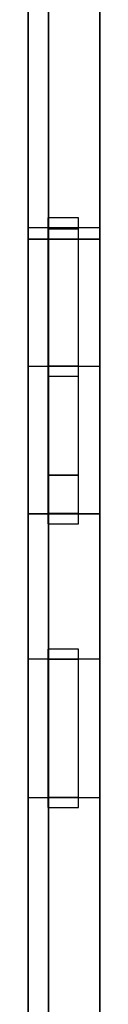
# Model space of a CAD drawing. Header units: millimetres. Extents: x -35 to 33166, y -35 to 31591.
# Tile 7 of 36: x -35 to 321, y 4847 to 9729. Entities that reach past the tile are written whole.
import ezdxf

# ---------------------------------------------------------------- set-up
doc = ezdxf.new("R2010")
doc.units = ezdxf.units.MM
doc.header["$LTSCALE"] = 25.4
doc.layers.get('0').update_dxf_attribs({"true_color": 0xffffff})
for name, color, linetype, true_color in [('end caps & lintels', 7, 'Continuous', 0xffa500), ('Walls - L1', 7, 'Continuous', 0xb4b464), ('Walls - L2', 7, 'Continuous', 0x64ff64)]:
    doc.layers.add(name, color=color, linetype=linetype, true_color=true_color)

# ---------------------------------------------------------------- blocks, each defined once
blk = doc.blocks.new('FF-WF04_LeftCap_6in_#1')
for p, q in [((0, 152.4), (0, 0)), ((50, 152.4), (0, 152.4)), ((50, 152.4, 457.2), (0, 152.4, 457.2)), ((0, 152.4, 457.2), (0, 0, 457.2)), ((0, 152.4), (0, 152.4, 457.2)), ((50, 0), (50, 152.4)), ((50, 0, 457.2), (50, 152.4, 457.2)), ((50, 152.4), (50, 152.4, 457.2)), ((0, 0), (50, 0)), ((0, 0, 457.2), (50, 0, 457.2)), ((0, 0), (0, 0, 457.2)), ((50, 0), (50, 0, 457.2))]:
    blk.add_line(p, q)
blk = doc.blocks.new('FF-WF04_LeftCap_6in_#2')
for p, q in [((0, 152.4), (0, 0)), ((50, 152.4), (0, 152.4)), ((50, 152.4, 457.2), (0, 152.4, 457.2)), ((0, 152.4, 457.2), (0, 0, 457.2)), ((0, 152.4), (0, 152.4, 457.2)), ((50, 0), (50, 152.4)), ((50, 0, 457.2), (50, 152.4, 457.2)), ((50, 152.4), (50, 152.4, 457.2)), ((0, 0), (50, 0)), ((0, 0, 457.2), (50, 0, 457.2)), ((0, 0), (0, 0, 457.2)), ((50, 0), (50, 0, 457.2))]:
    blk.add_line(p, q)
blk = doc.blocks.new('FF-WF04_LeftCap_6in_#3')
for p, q in [((0, 152.4), (0, 0)), ((50, 152.4), (0, 152.4)), ((50, 152.4, 435.6), (0, 152.4, 435.6)), ((0, 152.4, 435.6), (0, 0, 435.6)), ((0, 152.4), (0, 152.4, 435.6)), ((50, 0), (50, 152.4)), ((50, 0, 435.6), (50, 152.4, 435.6)), ((50, 152.4), (50, 152.4, 435.6)), ((0, 0), (50, 0)), ((0, 0, 435.6), (50, 0, 435.6)), ((0, 0), (0, 0, 435.6)), ((50, 0), (50, 0, 435.6))]:
    blk.add_line(p, q)
blk = doc.blocks.new('FF-WF04_RightCap_6in_#1')
for p, q in [((0, 152.4), (0, 0)), ((50, 152.4), (0, 152.4)), ((50, 152.4, 457.2), (0, 152.4, 457.2)), ((0, 152.4, 457.2), (0, 0, 457.2)), ((0, 152.4), (0, 152.4, 457.2)), ((50, 0), (50, 152.4)), ((50, 0, 457.2), (50, 152.4, 457.2)), ((50, 152.4), (50, 152.4, 457.2)), ((0, 0), (50, 0)), ((0, 0, 457.2), (50, 0, 457.2)), ((0, 0), (0, 0, 457.2)), ((50, 0), (50, 0, 457.2))]:
    blk.add_line(p, q)
blk = doc.blocks.new('FF-WF04_RightCap_6in_#2')
for p, q in [((0, 152.4), (0, 0)), ((50, 152.4), (0, 152.4)), ((50, 152.4, 457.2), (0, 152.4, 457.2)), ((0, 152.4, 457.2), (0, 0, 457.2)), ((0, 152.4), (0, 152.4, 457.2)), ((50, 0), (50, 152.4)), ((50, 0, 457.2), (50, 152.4, 457.2)), ((50, 152.4), (50, 152.4, 457.2)), ((0, 0), (50, 0)), ((0, 0, 457.2), (50, 0, 457.2)), ((0, 0), (0, 0, 457.2)), ((50, 0), (50, 0, 457.2))]:
    blk.add_line(p, q)
blk = doc.blocks.new('FF-WF04_RightCap_6in_#3')
for p, q in [((0, 152.4), (0, 0)), ((50, 152.4), (0, 152.4)), ((50, 152.4, 435.6), (0, 152.4, 435.6)), ((0, 152.4, 435.6), (0, 0, 435.6)), ((0, 152.4), (0, 152.4, 435.6)), ((50, 0), (50, 152.4)), ((50, 0, 435.6), (50, 152.4, 435.6)), ((50, 152.4), (50, 152.4, 435.6)), ((0, 0), (50, 0)), ((0, 0, 435.6), (50, 0, 435.6)), ((0, 0), (0, 0, 435.6)), ((50, 0), (50, 0, 435.6))]:
    blk.add_line(p, q)
blk = doc.blocks.new('FF-WF04_HeadLintel_6in_#1')
for p, q in [((0, 152.4), (0, 0)), ((785, 152.4), (0, 152.4)), ((785, 152.4, 63), (0, 152.4, 63)), ((0, 152.4, 63), (0, 0, 63)), ((0, 152.4), (0, 152.4, 63)), ((785, 0), (785, 152.4)), ((785, 0, 63), (785, 152.4, 63)), ((785, 152.4), (785, 152.4, 63)), ((0, 0), (785, 0)), ((0, 0, 63), (785, 0, 63)), ((0, 0), (0, 0, 63)), ((785, 0), (785, 0, 63))]:
    blk.add_line(p, q)
blk = doc.blocks.new('FF-WF04_SillLintel_6in_#1')
for p, q in [((0, 152.4), (0, 0)), ((785, 152.4), (0, 152.4)), ((785, 152.4, 63), (0, 152.4, 63)), ((0, 152.4, 63), (0, 0, 63)), ((0, 152.4), (0, 152.4, 63)), ((785, 0), (785, 152.4)), ((785, 0, 63), (785, 152.4, 63)), ((785, 152.4), (785, 152.4, 63)), ((0, 0), (785, 0)), ((0, 0, 63), (785, 0, 63)), ((0, 0), (0, 0, 63)), ((785, 0), (785, 0, 63))]:
    blk.add_line(p, q)
blk = doc.blocks.new('FF-WF20_LeftCap_6in_#1')
for p, q in [((0, 152.4), (0, 0)), ((50, 152.4), (0, 152.4)), ((50, 152.4, 457.2), (0, 152.4, 457.2)), ((0, 152.4, 457.2), (0, 0, 457.2)), ((0, 152.4), (0, 152.4, 457.2)), ((50, 0), (50, 152.4)), ((50, 0, 457.2), (50, 152.4, 457.2)), ((50, 152.4), (50, 152.4, 457.2)), ((0, 0), (50, 0)), ((0, 0, 457.2), (50, 0, 457.2)), ((0, 0), (0, 0, 457.2)), ((50, 0), (50, 0, 457.2))]:
    blk.add_line(p, q)
blk = doc.blocks.new('FF-WF20_LeftCap_6in_#2')
for p, q in [((0, 152.4), (0, 0)), ((50, 152.4), (0, 152.4)), ((50, 152.4, 457.2), (0, 152.4, 457.2)), ((0, 152.4, 457.2), (0, 0, 457.2)), ((0, 152.4), (0, 152.4, 457.2)), ((50, 0), (50, 152.4)), ((50, 0, 457.2), (50, 152.4, 457.2)), ((50, 152.4), (50, 152.4, 457.2)), ((0, 0), (50, 0)), ((0, 0, 457.2), (50, 0, 457.2)), ((0, 0), (0, 0, 457.2)), ((50, 0), (50, 0, 457.2))]:
    blk.add_line(p, q)
blk = doc.blocks.new('FF-WF20_LeftCap_6in_#3')
for p, q in [((0, 152.4), (0, 0)), ((50, 152.4), (0, 152.4)), ((50, 152.4, 435.6), (0, 152.4, 435.6)), ((0, 152.4, 435.6), (0, 0, 435.6)), ((0, 152.4), (0, 152.4, 435.6)), ((50, 0), (50, 152.4)), ((50, 0, 435.6), (50, 152.4, 435.6)), ((50, 152.4), (50, 152.4, 435.6)), ((0, 0), (50, 0)), ((0, 0, 435.6), (50, 0, 435.6)), ((0, 0), (0, 0, 435.6)), ((50, 0), (50, 0, 435.6))]:
    blk.add_line(p, q)
blk = doc.blocks.new('FF-WF20_RightCap_6in_#1')
for p, q in [((0, 152.4), (0, 0)), ((50, 152.4), (0, 152.4)), ((50, 152.4, 457.2), (0, 152.4, 457.2)), ((0, 152.4, 457.2), (0, 0, 457.2)), ((0, 152.4), (0, 152.4, 457.2)), ((50, 0), (50, 152.4)), ((50, 0, 457.2), (50, 152.4, 457.2)), ((50, 152.4), (50, 152.4, 457.2)), ((0, 0), (50, 0)), ((0, 0, 457.2), (50, 0, 457.2)), ((0, 0), (0, 0, 457.2)), ((50, 0), (50, 0, 457.2))]:
    blk.add_line(p, q)
blk = doc.blocks.new('FF-WF20_RightCap_6in_#2')
for p, q in [((0, 152.4), (0, 0)), ((50, 152.4), (0, 152.4)), ((50, 152.4, 457.2), (0, 152.4, 457.2)), ((0, 152.4, 457.2), (0, 0, 457.2)), ((0, 152.4), (0, 152.4, 457.2)), ((50, 0), (50, 152.4)), ((50, 0, 457.2), (50, 152.4, 457.2)), ((50, 152.4), (50, 152.4, 457.2)), ((0, 0), (50, 0)), ((0, 0, 457.2), (50, 0, 457.2)), ((0, 0), (0, 0, 457.2)), ((50, 0), (50, 0, 457.2))]:
    blk.add_line(p, q)
blk = doc.blocks.new('FF-WF20_RightCap_6in_#3')
for p, q in [((0, 152.4), (0, 0)), ((50, 152.4), (0, 152.4)), ((50, 152.4, 435.6), (0, 152.4, 435.6)), ((0, 152.4, 435.6), (0, 0, 435.6)), ((0, 152.4), (0, 152.4, 435.6)), ((50, 0), (50, 152.4)), ((50, 0, 435.6), (50, 152.4, 435.6)), ((50, 152.4), (50, 152.4, 435.6)), ((0, 0), (50, 0)), ((0, 0, 435.6), (50, 0, 435.6)), ((0, 0), (0, 0, 435.6)), ((50, 0), (50, 0, 435.6))]:
    blk.add_line(p, q)
blk = doc.blocks.new('FF-WF20_HeadLintel_6in_#1')
for p, q in [((0, 152.4), (0, 0)), ((785, 152.4), (0, 152.4)), ((785, 152.4, 63), (0, 152.4, 63)), ((0, 152.4, 63), (0, 0, 63)), ((0, 152.4), (0, 152.4, 63)), ((785, 0), (785, 152.4)), ((785, 0, 63), (785, 152.4, 63)), ((785, 152.4), (785, 152.4, 63)), ((0, 0), (785, 0)), ((0, 0, 63), (785, 0, 63)), ((0, 0), (0, 0, 63)), ((785, 0), (785, 0, 63))]:
    blk.add_line(p, q)
blk = doc.blocks.new('FF-WF20_SillLintel_6in_#1')
for p, q in [((0, 152.4), (0, 0)), ((785, 152.4), (0, 152.4)), ((785, 152.4, 63), (0, 152.4, 63)), ((0, 152.4, 63), (0, 0, 63)), ((0, 152.4), (0, 152.4, 63)), ((785, 0), (785, 152.4)), ((785, 0, 63), (785, 152.4, 63)), ((785, 152.4), (785, 152.4, 63)), ((0, 0), (785, 0)), ((0, 0, 63), (785, 0, 63)), ((0, 0), (0, 0, 63)), ((785, 0), (785, 0, 63))]:
    blk.add_line(p, q)
blk = doc.blocks.new('GF-WG05_LeftCap_6in_#8')
for p, q in [((0, 152.4), (0, 0)), ((50, 152.4), (0, 152.4)), ((50, 152.4, 457.2), (0, 152.4, 457.2)), ((0, 152.4, 457.2), (0, 0, 457.2)), ((0, 152.4), (0, 152.4, 457.2)), ((50, 0), (50, 152.4)), ((50, 0, 457.2), (50, 152.4, 457.2)), ((50, 152.4), (50, 152.4, 457.2)), ((0, 0), (50, 0)), ((0, 0, 457.2), (50, 0, 457.2)), ((0, 0), (0, 0, 457.2)), ((50, 0), (50, 0, 457.2))]:
    blk.add_line(p, q)
blk = doc.blocks.new('GF-WG05_LeftCap_6in_#9')
for p, q in [((0, 152.4), (0, 0)), ((50, 152.4), (0, 152.4)), ((50, 152.4, 457.2), (0, 152.4, 457.2)), ((0, 152.4, 457.2), (0, 0, 457.2)), ((0, 152.4), (0, 152.4, 457.2)), ((50, 0), (50, 152.4)), ((50, 0, 457.2), (50, 152.4, 457.2)), ((50, 152.4), (50, 152.4, 457.2)), ((0, 0), (50, 0)), ((0, 0, 457.2), (50, 0, 457.2)), ((0, 0), (0, 0, 457.2)), ((50, 0), (50, 0, 457.2))]:
    blk.add_line(p, q)
blk = doc.blocks.new('GF-WG05_LeftCap_6in_#10')
for p, q in [((0, 152.4), (0, 0)), ((50, 152.4), (0, 152.4)), ((50, 152.4, 457.2), (0, 152.4, 457.2)), ((0, 152.4, 457.2), (0, 0, 457.2)), ((0, 152.4), (0, 152.4, 457.2)), ((50, 0), (50, 152.4)), ((50, 0, 457.2), (50, 152.4, 457.2)), ((50, 152.4), (50, 152.4, 457.2)), ((0, 0), (50, 0)), ((0, 0, 457.2), (50, 0, 457.2)), ((0, 0), (0, 0, 457.2)), ((50, 0), (50, 0, 457.2))]:
    blk.add_line(p, q)
blk = doc.blocks.new('GF-WG05_LeftCap_6in_#11')
for p, q in [((0, 152.4), (0, 0)), ((50, 152.4), (0, 152.4)), ((50, 152.4, 457.2), (0, 152.4, 457.2)), ((0, 152.4, 457.2), (0, 0, 457.2)), ((0, 152.4), (0, 152.4, 457.2)), ((50, 0), (50, 152.4)), ((50, 0, 457.2), (50, 152.4, 457.2)), ((50, 152.4), (50, 152.4, 457.2)), ((0, 0), (50, 0)), ((0, 0, 457.2), (50, 0, 457.2)), ((0, 0), (0, 0, 457.2)), ((50, 0), (50, 0, 457.2))]:
    blk.add_line(p, q)
blk = doc.blocks.new('GF-WG05_LeftCap_6in_#12')
for p, q in [((0, 152.4), (0, 0)), ((50, 152.4), (0, 152.4)), ((50, 152.4, 457.2), (0, 152.4, 457.2)), ((0, 152.4, 457.2), (0, 0, 457.2)), ((0, 152.4), (0, 152.4, 457.2)), ((50, 0), (50, 152.4)), ((50, 0, 457.2), (50, 152.4, 457.2)), ((50, 152.4), (50, 152.4, 457.2)), ((0, 0), (50, 0)), ((0, 0, 457.2), (50, 0, 457.2)), ((0, 0), (0, 0, 457.2)), ((50, 0), (50, 0, 457.2))]:
    blk.add_line(p, q)
blk = doc.blocks.new('GF-WG05_LeftCap_6in_#13')
for p, q in [((0, 152.4), (0, 0)), ((50, 152.4), (0, 152.4)), ((50, 152.4, 457.2), (0, 152.4, 457.2)), ((0, 152.4, 457.2), (0, 0, 457.2)), ((0, 152.4), (0, 152.4, 457.2)), ((50, 0), (50, 152.4)), ((50, 0, 457.2), (50, 152.4, 457.2)), ((50, 152.4), (50, 152.4, 457.2)), ((0, 0), (50, 0)), ((0, 0, 457.2), (50, 0, 457.2)), ((0, 0), (0, 0, 457.2)), ((50, 0), (50, 0, 457.2))]:
    blk.add_line(p, q)
blk = doc.blocks.new('GF-WG05_LeftCap_6in_#14')
for p, q in [((0, 152.4), (0, 0)), ((50, 152.4), (0, 152.4)), ((50, 152.4, 181.8), (0, 152.4, 181.8)), ((0, 152.4, 181.8), (0, 0, 181.8)), ((0, 152.4), (0, 152.4, 181.8)), ((50, 0), (50, 152.4)), ((50, 0, 181.8), (50, 152.4, 181.8)), ((50, 152.4), (50, 152.4, 181.8)), ((0, 0), (50, 0)), ((0, 0, 181.8), (50, 0, 181.8)), ((0, 0), (0, 0, 181.8)), ((50, 0), (50, 0, 181.8))]:
    blk.add_line(p, q)
blk = doc.blocks.new('GF-WG05_RightCap_6in_#8')
for p, q in [((0, 152.4), (0, 0)), ((50, 152.4), (0, 152.4)), ((50, 152.4, 457.2), (0, 152.4, 457.2)), ((0, 152.4, 457.2), (0, 0, 457.2)), ((0, 152.4), (0, 152.4, 457.2)), ((50, 0), (50, 152.4)), ((50, 0, 457.2), (50, 152.4, 457.2)), ((50, 152.4), (50, 152.4, 457.2)), ((0, 0), (50, 0)), ((0, 0, 457.2), (50, 0, 457.2)), ((0, 0), (0, 0, 457.2)), ((50, 0), (50, 0, 457.2))]:
    blk.add_line(p, q)
blk = doc.blocks.new('GF-WG05_RightCap_6in_#9')
for p, q in [((0, 152.4), (0, 0)), ((50, 152.4), (0, 152.4)), ((50, 152.4, 457.2), (0, 152.4, 457.2)), ((0, 152.4, 457.2), (0, 0, 457.2)), ((0, 152.4), (0, 152.4, 457.2)), ((50, 0), (50, 152.4)), ((50, 0, 457.2), (50, 152.4, 457.2)), ((50, 152.4), (50, 152.4, 457.2)), ((0, 0), (50, 0)), ((0, 0, 457.2), (50, 0, 457.2)), ((0, 0), (0, 0, 457.2)), ((50, 0), (50, 0, 457.2))]:
    blk.add_line(p, q)
blk = doc.blocks.new('GF-WG05_RightCap_6in_#10')
for p, q in [((0, 152.4), (0, 0)), ((50, 152.4), (0, 152.4)), ((50, 152.4, 457.2), (0, 152.4, 457.2)), ((0, 152.4, 457.2), (0, 0, 457.2)), ((0, 152.4), (0, 152.4, 457.2)), ((50, 0), (50, 152.4)), ((50, 0, 457.2), (50, 152.4, 457.2)), ((50, 152.4), (50, 152.4, 457.2)), ((0, 0), (50, 0)), ((0, 0, 457.2), (50, 0, 457.2)), ((0, 0), (0, 0, 457.2)), ((50, 0), (50, 0, 457.2))]:
    blk.add_line(p, q)
blk = doc.blocks.new('GF-WG05_RightCap_6in_#11')
for p, q in [((0, 152.4), (0, 0)), ((50, 152.4), (0, 152.4)), ((50, 152.4, 457.2), (0, 152.4, 457.2)), ((0, 152.4, 457.2), (0, 0, 457.2)), ((0, 152.4), (0, 152.4, 457.2)), ((50, 0), (50, 152.4)), ((50, 0, 457.2), (50, 152.4, 457.2)), ((50, 152.4), (50, 152.4, 457.2)), ((0, 0), (50, 0)), ((0, 0, 457.2), (50, 0, 457.2)), ((0, 0), (0, 0, 457.2)), ((50, 0), (50, 0, 457.2))]:
    blk.add_line(p, q)
blk = doc.blocks.new('GF-WG05_RightCap_6in_#12')
for p, q in [((0, 152.4), (0, 0)), ((50, 152.4), (0, 152.4)), ((50, 152.4, 457.2), (0, 152.4, 457.2)), ((0, 152.4, 457.2), (0, 0, 457.2)), ((0, 152.4), (0, 152.4, 457.2)), ((50, 0), (50, 152.4)), ((50, 0, 457.2), (50, 152.4, 457.2)), ((50, 152.4), (50, 152.4, 457.2)), ((0, 0), (50, 0)), ((0, 0, 457.2), (50, 0, 457.2)), ((0, 0), (0, 0, 457.2)), ((50, 0), (50, 0, 457.2))]:
    blk.add_line(p, q)
blk = doc.blocks.new('GF-WG05_RightCap_6in_#13')
for p, q in [((0, 152.4), (0, 0)), ((50, 152.4), (0, 152.4)), ((50, 152.4, 457.2), (0, 152.4, 457.2)), ((0, 152.4, 457.2), (0, 0, 457.2)), ((0, 152.4), (0, 152.4, 457.2)), ((50, 0), (50, 152.4)), ((50, 0, 457.2), (50, 152.4, 457.2)), ((50, 152.4), (50, 152.4, 457.2)), ((0, 0), (50, 0)), ((0, 0, 457.2), (50, 0, 457.2)), ((0, 0), (0, 0, 457.2)), ((50, 0), (50, 0, 457.2))]:
    blk.add_line(p, q)
blk = doc.blocks.new('GF-WG05_RightCap_6in_#14')
for p, q in [((0, 152.4), (0, 0)), ((50, 152.4), (0, 152.4)), ((50, 152.4, 181.8), (0, 152.4, 181.8)), ((0, 152.4, 181.8), (0, 0, 181.8)), ((0, 152.4), (0, 152.4, 181.8)), ((50, 0), (50, 152.4)), ((50, 0, 181.8), (50, 152.4, 181.8)), ((50, 152.4), (50, 152.4, 181.8)), ((0, 0), (50, 0)), ((0, 0, 181.8), (50, 0, 181.8)), ((0, 0), (0, 0, 181.8)), ((50, 0), (50, 0, 181.8))]:
    blk.add_line(p, q)
blk = doc.blocks.new('GF-WG05_HeadLintel_6in_#3')
for p, q in [((0, 152.4), (0, 0)), ((1219.2, 152.4), (0, 152.4)), ((1219.2, 152.4, 63), (0, 152.4, 63)), ((0, 152.4, 63), (0, 0, 63)), ((0, 152.4), (0, 152.4, 63)), ((1219.2, 0), (1219.2, 152.4)), ((1219.2, 0, 63), (1219.2, 152.4, 63)), ((1219.2, 152.4), (1219.2, 152.4, 63)), ((0, 0), (1219.2, 0)), ((0, 0, 63), (1219.2, 0, 63)), ((0, 0), (0, 0, 63)), ((1219.2, 0), (1219.2, 0, 63))]:
    blk.add_line(p, q)
blk = doc.blocks.new('GF-WG05_HeadLintel_6in_#4')
for p, q in [((0, 152.4), (0, 0)), ((240.8, 152.4), (0, 152.4)), ((240.8, 152.4, 63), (0, 152.4, 63)), ((0, 152.4, 63), (0, 0, 63)), ((0, 152.4), (0, 152.4, 63)), ((240.8, 0), (240.8, 152.4)), ((240.8, 0, 63), (240.8, 152.4, 63)), ((240.8, 152.4), (240.8, 152.4, 63)), ((0, 0), (240.8, 0)), ((0, 0, 63), (240.8, 0, 63)), ((0, 0), (0, 0, 63)), ((240.8, 0), (240.8, 0, 63))]:
    blk.add_line(p, q)
blk = doc.blocks.new('Difference#21')
for p, q in [((-34.59, 2008.774, 3557.6), (-34.59, 18634.766, 3557.6)), ((66.9746, 2008.8, 3198.73), (66.9746, 18634.766, 3198.73)), ((66.9746, 18634.766, 3351.27), (66.9746, 2008.8, 3351.27)), ((321.01, 2008.8, 3198.73), (321.01, 18634.766, 3198.73)), ((321.01, 18634.766, 3351.27), (321.01, 2008.8, 3351.27)), ((321.01, 18634.766, 3557.6), (321.01, 2008.774, 3557.6)), ((-34.59, 10035.5, -100), (-34.59, 8640, -100)), ((321.01, 10035.5, -100), (321.01, 8640, -100)), ((-34.59, 8640, -100), (321.01, 8640, -100)), ((321.01, 8640, 2825.5), (-34.59, 8640, 2825.5)), ((-34.59, 8640, 2825.5), (-34.59, 8640, -100)), ((-34.59, 7279.5, 2825.5), (-34.59, 8640, 2825.5)), ((321.01, 8640, -100), (321.01, 8640, 2825.5)), ((321.01, 8640, 2825.5), (321.01, 7279.5, 2825.5)), ((-34.59, 7279.5, -100), (-34.59, 7279.5, 2825.5)), ((-34.59, 7279.5, 2825.5), (321.01, 7279.5, 2825.5)), ((321.01, 7279.5, -100), (-34.59, 7279.5, -100)), ((-34.59, 7279.5, -100), (-34.59, 2008.774, -100)), ((321.01, 7279.5, 2825.5), (321.01, 7279.5, -100)), ((321.01, 7279.5, -100), (321.01, 2008.774, -100))]:
    blk.add_line(p, q)
blk = doc.blocks.new('Group3573')
at = {"layer": 'Walls - L1'}
blk.add_blockref('Difference#21', (0, 0), dxfattribs=at)
blk = doc.blocks.new('Group3665')
for p, q in [((-34.59, 2008.774, 6425), (-34.59, 18634.766, 6425)), ((-34.59, 18634.766, 3557.6), (-34.59, 2008.774, 3557.6)), ((321.01, 18634.766, 3557.6), (321.01, 2008.774, 3557.6)), ((321.01, 18634.766, 6425), (321.01, 2008.774, 6425)), ((321.01, 8696, 4250), (-34.59, 8696, 4250)), ((-34.59, 8696, 4250), (-34.59, 8010.5, 4250)), ((321.01, 8696, 5600.5), (-34.59, 8696, 5600.5)), ((-34.59, 8696, 5600.5), (-34.59, 8696, 4250)), ((-34.59, 8010.5, 5600.5), (-34.59, 8696, 5600.5)), ((321.01, 8010.5, 4250), (321.01, 8696, 4250)), ((321.01, 8696, 4250), (321.01, 8696, 5600.5)), ((321.01, 8696, 5600.5), (321.01, 8010.5, 5600.5)), ((-34.59, 8010.5, 4250), (321.01, 8010.5, 4250)), ((-34.59, 8010.5, 4250), (-34.59, 8010.5, 5600.5)), ((-34.59, 8010.5, 5600.5), (321.01, 8010.5, 5600.5)), ((321.01, 8010.5, 5600.5), (321.01, 8010.5, 4250)), ((321.01, 6558, 4250), (-34.59, 6558, 4250)), ((-34.59, 6558, 4250), (-34.59, 5872.5, 4250)), ((321.01, 6558, 5600.5), (-34.59, 6558, 5600.5)), ((-34.59, 6558, 5600.5), (-34.59, 6558, 4250)), ((-34.59, 5872.5, 5600.5), (-34.59, 6558, 5600.5)), ((321.01, 5872.5, 4250), (321.01, 6558, 4250)), ((321.01, 6558, 4250), (321.01, 6558, 5600.5)), ((321.01, 6558, 5600.5), (321.01, 5872.5, 5600.5)), ((-34.59, 5872.5, 4250), (321.01, 5872.5, 4250)), ((-34.59, 5872.5, 4250), (-34.59, 5872.5, 5600.5)), ((-34.59, 5872.5, 5600.5), (321.01, 5872.5, 5600.5)), ((321.01, 5872.5, 5600.5), (321.01, 5872.5, 4250))]:
    blk.add_line(p, q)
blk = doc.blocks.new('Group3664')
at = {"layer": 'Walls - L2'}
blk.add_blockref('Group3665', (0, 0), dxfattribs=at)

msp = doc.modelspace()

# ---------------------------------------------------------------- block references
for name in ['Group3573', 'Group3664']:
    msp.add_blockref(name, (0, 0))
at = {"layer": 'end caps & lintels', "rotation": 270}
for name, p in [('FF-WF20_LeftCap_6in_#1', (62.8, 8746, 4250)), ('FF-WF20_LeftCap_6in_#2', (62.8, 8746, 4707.2)), ('FF-WF20_LeftCap_6in_#3', (62.8, 8746, 5164.4)), ('FF-WF20_HeadLintel_6in_#1', (62.8, 8746, 5600)), ('FF-WF20_SillLintel_6in_#1', (62.8, 8746, 4187)), ('GF-WG05_LeftCap_6in_#8', (62.8, 8690, -100)), ('GF-WG05_LeftCap_6in_#9', (62.8, 8690, 357.2)), ('GF-WG05_LeftCap_6in_#10', (62.8, 8690, 814.4)), ('GF-WG05_LeftCap_6in_#11', (62.8, 8690, 1271.6)), ('GF-WG05_LeftCap_6in_#12', (62.8, 8690, 1728.8)), ('GF-WG05_LeftCap_6in_#13', (62.8, 8690, 2186)), ('GF-WG05_LeftCap_6in_#14', (62.8, 8690, 2643.2)), ('GF-WG05_HeadLintel_6in_#3', (62.8, 8690, 2825)), ('FF-WF20_RightCap_6in_#1', (62.8, 8011, 4250)), ('FF-WF20_RightCap_6in_#2', (62.8, 8011, 4707.2)), ('FF-WF20_RightCap_6in_#3', (62.8, 8011, 5164.4)), ('GF-WG05_HeadLintel_6in_#4', (62.8, 7470.8, 2825)), ('GF-WG05_RightCap_6in_#8', (62.8, 7280, -100)), ('GF-WG05_RightCap_6in_#9', (62.8, 7280, 357.2)), ('GF-WG05_RightCap_6in_#10', (62.8, 7280, 814.4)), ('GF-WG05_RightCap_6in_#11', (62.8, 7280, 1271.6)), ('GF-WG05_RightCap_6in_#12', (62.8, 7280, 1728.8)), ('GF-WG05_RightCap_6in_#13', (62.8, 7280, 2186)), ('GF-WG05_RightCap_6in_#14', (62.8, 7280, 2643.2)), ('FF-WF04_LeftCap_6in_#1', (62.8, 6608, 4250)), ('FF-WF04_LeftCap_6in_#2', (62.8, 6608, 4707.2)), ('FF-WF04_LeftCap_6in_#3', (62.8, 6608, 5164.4)), ('FF-WF04_HeadLintel_6in_#1', (62.8, 6608, 5600)), ('FF-WF04_SillLintel_6in_#1', (62.8, 6608, 4187)), ('FF-WF04_RightCap_6in_#1', (62.8, 5873, 4250)), ('FF-WF04_RightCap_6in_#2', (62.8, 5873, 4707.2)), ('FF-WF04_RightCap_6in_#3', (62.8, 5873, 5164.4))]:
    msp.add_blockref(name, p, dxfattribs=at)

doc.saveas('drawing.dxf')
